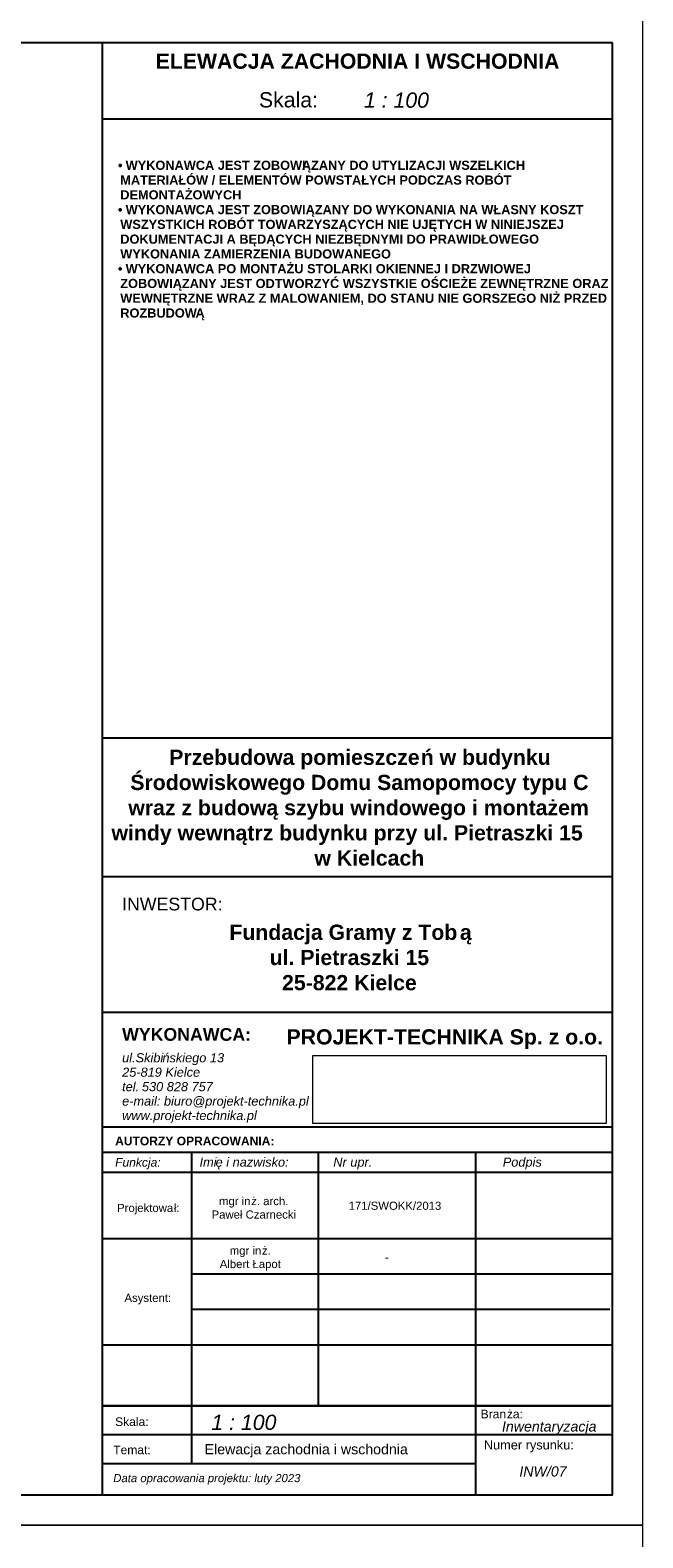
# Model space of a CAD drawing. Header units: millimetres. Extents: x 26456 to 42202, y 436 to 12316.
# Tile 8 of 36: x 32248 to 33456, y 3381 to 6351. Entities that reach past the tile are written whole.
import ezdxf

# ---------------------------------------------------------------- set-up
doc = ezdxf.new("R2010")
doc.units = ezdxf.units.MM
doc.layers.add('G-ANNO-TTLB', color=6, linetype='Continuous', lineweight=9)
doc.layers.add('G-ANNO-TTLB-MEDM', color=33, linetype='Continuous', lineweight=25)
doc.styles.add('Arial_10', font='arial.ttf', dxfattribs={"height": 0.25})
doc.styles.add('Arial_11', font='arial.ttf', dxfattribs={"height": 0.3})
doc.styles.add('Arial_12', font='arial.ttf', dxfattribs={"height": 0.2})
doc.styles.add('Arial_7', font='arial.ttf', dxfattribs={"height": 0.16})
doc.styles.add('Arial_8', font='arial.ttf', dxfattribs={"height": 0.18})
doc.styles.add('Arial_9', font='arial.ttf', dxfattribs={"height": 0.17})
doc.styles.add('Arial_B', font='arialbd.ttf', dxfattribs={"height": 0.3})
doc.styles.add('Arial_B_1', font='arialbd.ttf', dxfattribs={"height": 0.25})
doc.styles.add('Arial_B_2', font='arialbd.ttf', dxfattribs={"height": 0.17})
doc.styles.add('Arial_B_3', font='arialbd.ttf', dxfattribs={"height": 0.18})
doc.styles.add('Arial_I', font='ariali.ttf', dxfattribs={"height": 0.18})
doc.styles.add('Arial_I_1', font='ariali.ttf', dxfattribs={"height": 0.17})
doc.styles.add('Arial_I_2', font='ariali.ttf', dxfattribs={"height": 0.3})
doc.styles.add('Arial_I_3', font='ariali.ttf', dxfattribs={"height": 0.2})
doc.styles.add('Arial_I_4', font='ariali.ttf', dxfattribs={"height": 0.16})
picture_1 = doc.add_image_def('image1.jpg', size_in_pixel=(2192, 508))

msp = doc.modelspace()

# ---------------------------------------------------------------- linework, layer by layer
at = {"layer": 'G-ANNO-TTLB'}
msp.add_lwpolyline([(33456.1, 3406.5), (28456.1, 3406.5), (28456.1, 436.5), (33456.1, 436.5)], close=True, dxfattribs=at)
at = {"layer": 'G-ANNO-TTLB-MEDM'}
for p, q in [((32391.1, 3466.5), (32391.1, 6326.5)), ((32391.1, 6176.5), (33396.1, 6176.5)), ((32391.1, 4957.6), (33396.1, 4957.6)), ((32391.1, 4684.4), (33396.1, 4684.4)), ((32391.1, 4416.8), (33396.1, 4416.8)), ((32391.1, 4191.4), (33396.1, 4191.4)), ((32391.1, 4141.4), (33396.1, 4141.4)), ((32816, 4141.4), (32816, 3641.4)), ((33126, 4141.4), (33126, 3641.4)), ((33396.1, 4101.4), (32391.1, 4101.4)), ((32391.1, 3971.4), (33396.1, 3971.4)), ((32566.1, 3901.4), (33396.1, 3901.4)), ((33391.1, 3831.4), (32566.1, 3831.4)), ((32391.1, 3761.4), (33396.1, 3761.4)), ((33396.1, 3641.4), (32391.1, 3641.4)), ((32391.1, 3641.4), (33391.1, 3641.4)), ((32566.1, 3641.4), (32566.1, 3527.4)), ((33126, 3641.4), (33126, 3466.5)), ((33396.1, 3584.4), (32391.1, 3584.4)), ((33126, 3527.4), (32391.1, 3527.4))]:
    msp.add_line(p, q, dxfattribs=at)

# ---------------------------------------------------------------- texts
at = {"layer": 'G-ANNO-TTLB', "attachment_point": 1}
for s, insert, char_height, width, style in [('\\pxqc;ELEWACJA ZACHODNIA I WSCHODNIA', (32391.1, 6305.5), 30, 1005, 'Arial_B'), (' 1 : 100', (32894.6, 6228.7), 30, 173.165, 'Arial_I_2'), ('WYKONAWCA JEST ZOBOWI', (32436.5, 6094.3), 18, 420.886, 'Arial_B_3'), ('ĄZANY DO UTYLIZACJI WSZELKICH ', (32783.8, 6094.3), 18, 529.114, 'Arial_B_3'), ('\\fArial|b1|i0|c238|p34|;•', (32421.3, 6094.3), 18, 18.453, 'Arial_B_3'), ('MATERIAŁÓW / ELEMENTÓW POWSTAŁYCH PODCZAS ROBÓT ', (32425.9, 6065.2), 18, 924.346, 'Arial_B_3'), ('DEMONTAŻOWYCH', (32425.9, 6036.1), 18, 284.599, 'Arial_B_3'), ('\\fArial|b1|i0|c238|p34|;•', (32421.3, 6007), 18, 18.453, 'Arial_B_3'), ('WYKONAWCA JEST ZOBOWIĄZANY DO WYKONANIA NA WŁASNY KOSZT ', (32436.5, 6007), 18, 1079.071, 'Arial_B_3'), ('WSZYSTKICH ROBÓT TOWARZYSZĄCYCH NIE UJĘTYCH W\xa0NINIEJSZEJ ', (32425.9, 5977.9), 18, 1045.4, 'Arial_B_3'), ('DOKUMENTACJI A BĘDĄCYCH NIEZBĘDNYMI DO PRAWIDŁOWEGO ', (32425.9, 5948.8), 18, 986.076, 'Arial_B_3'), ('WYKONANIA ZAMIERZENIA BUDOWANEGO', (32425.9, 5919.7), 18, 631.73, 'Arial_B_3'), ('\\fArial|b1|i0|c238|p34|;•', (32421.3, 5890.6), 18, 18.453, 'Arial_B_3'), ('WYKONAWCA PO MONTAŻU STOLARKI OKIENNEJ I DRZWIOWEJ ', (32436.5, 5890.6), 18, 954.008, 'Arial_B_3'), ('ZOBOWIĄZANY JEST ODTWORZYĆ WSZYSTKIE OŚCIEŻE ZEWNĘTRZNE ORAZ ', (32425.9, 5861.5), 18, 1151.223, 'Arial_B_3'), ('WEWNĘTRZNE WRAZ Z MALOWANIEM, DO STANU NIE GORSZEGO NIŻ PRZED ', (32425.9, 5832.4), 18, 1145.611, 'Arial_B_3'), ('ROZBUDOW', (32425.9, 5803.3), 18, 179.578, 'Arial_B_3'), ('\\fArial|b1|i0|c238|p34|;Ą', (32574.1, 5803.3), 18, 21.646, 'Arial_B_3'), ('Przebudowa pomieszcze', (32522.3, 4934.2), 30, 607.679, 'Arial_B'), ('ń w budynku', (33018.2, 4934.2), 30, 313.46, 'Arial_B'), ('Środowiskowego Domu Samopomocy typu C', (32445.6, 4884.6), 30, 1107.13, 'Arial_B'), ('wraz z budową szybu windowego i montażem', (32441.6, 4835), 30, 1116.751, 'Arial_B'), ('windy wewnątrz budynku przy ul. Pietraszki 15 ', (32408.5, 4785.4), 30, 1196.118, 'Arial_B'), ('w Kielcach', (32808.5, 4735.8), 30, 212.447, 'Arial_B'), ('INWESTOR:', (32429.5, 4642.5), 25, 242.11, 'Arial_10'), ('Fundacja Gramy z Tob', (32640.9, 4589.5), 30, 550.759, 'Arial_B'), ('\\fArial|b1|i0|c238|p34|;ą', (33095.3, 4589.5), 30, 28.861, 'Arial_B'), ('ul. Pietraszki 15', (32720.3, 4539.8), 30, 388.017, 'Arial_B'), ('25-822 Kielce', (32744.8, 4490.2), 30, 327.89, 'Arial_B'), ('WYKONAWCA:', (32429.5, 4385.7), 25, 303.84, 'Arial_B_1'), ('ul.Skibi', (32429.5, 4336.2), 18, 96.203, 'Arial_I'), ('ńskiego 13', (32508.9, 4336.2), 18, 145.907, 'Arial_I'), ('25-819 Kielce', (32429.5, 4307.8), 18, 183.586, 'Arial_I'), ('tel. ', (32429.5, 4279.3), 18, 47.3, 'Arial_I'), ('530 828 757', (32468.5, 4279.3), 18, 167.553, 'Arial_I'), ('e-mail: biuro@projekt-technika.pl', (32429.5, 4250.9), 18, 435.316, 'Arial_I'), ('www.projekt-technika.pl', (32429.5, 4222.5), 18, 313.46, 'Arial_I'), ('AUTORZY OPRACOWANIA:', (32415.7, 4171.8), 17, 395.232, 'Arial_B_2'), ('Funkcja:', (32415.7, 4129.7), 17, 113.84, 'Arial_I_1'), ('Imi', (32582.1, 4130.7), 18, 38.481, 'Arial_I'), ('ę i nazwisko:', (32613.8, 4130.7), 18, 169.958, 'Arial_I'), ('Nr upr.', (32845.8, 4130.7), 18, 90.591, 'Arial_I'), ('Podpis', (33179.9, 4130.7), 18, 92.194, 'Arial_I'), (' 1 : 100', (32593.8, 3624.1), 30, 173.165, 'Arial_I_2'), ('Bran', (33136.3, 3633.9), 17, 62.532, 'Arial_9'), ('ża:', (33187.9, 3633.9), 17, 38.481, 'Arial_9'), ('Skala:', (32415.7, 3618.8), 17, 80.97, 'Arial_9'), ('Inwentaryzacja', (33178.3, 3610.9), 20, 185.19, 'Arial_I_3'), ('Numer rysunku:', (33142.6, 3573.6), 18, 208.439, 'Arial_8'), ('Temat:', (32412, 3563.3), 17, 91.392, 'Arial_9'), ('INW/07', (33212.6, 3522.3), 20, 145.907, 'Arial_I_3')]:
    msp.add_mtext(s, dxfattribs=dict(at, insert=insert, char_height=char_height, width=width, style=style))
at = {"layer": 'G-ANNO-TTLB', "attachment_point": 1, "bg_fill": 3, "box_fill_scale": 1.25, "bg_fill_color": 256, "bg_fill_true_color": 13158600, "bg_fill_transparency": 0}
for s, insert, char_height, width, style in [('Skala:', (32699.2, 6229.3), 30, 144.304, 'Arial_11'), ('PROJEKT-TECHNIKA Sp. z o.o.', (32753.5, 4383.4), 30, 765.612, 'Arial_B'), ('Projektowa', (32419.6, 4039.4), 16, 135.485, 'Arial_7'), ('mgr in', (32620.5, 4052.9), 16, 76.962, 'Arial_7'), ('171/SWOKK/2013', (32876.1, 4043.7), 16, 228.481, 'Arial_7'), ('mgr in', (32641.7, 3955.4), 16, 76.962, 'Arial_7'), ('\\fArial|b0|i0|c238|p34|;-', (32947.6, 3942.1), 16, 9.62, 'Arial_7'), ('Asystent:', (32434.2, 3862.3), 16, 114.641, 'Arial_7'), ('Data opracowania projektu: luty 2023', (32412, 3507.2), 16, 460.169, 'Arial_I_4')]:
    msp.add_mtext(s, dxfattribs=dict(at, insert=insert, char_height=char_height, width=width, style=style))

# ---------------------------------------------------------------- next in the draw order: texts
for s, insert, char_height, width, style in [('ł:', (32531.4, 4039.4), 16, 14.43, 'Arial_7'), ('ż. arch.', (32684, 4052.9), 16, 91.392, 'Arial_7'), ('ż.', (32705.2, 3955.4), 16, 21.646, 'Arial_7'), ('Elewacja zachodnia i wschodnia', (32592.1, 3566.1), 20, 464.592, 'Arial_12')]:
    msp.add_mtext(s, dxfattribs=dict(at, insert=insert, char_height=char_height, width=width, style=style))

# ---------------------------------------------------------------- next in the draw order: pictures from other files: only their frames are drawn
at = {"layer": 'G-ANNO-TTLB', "color": 7, "true_color": 0xffffff}
image = msp.add_image(picture_1, insert=(32805.2, 4197.5), size_in_units=(578.6, 134.1), dxfattribs=at)
image.dxf.flags = 7

# ---------------------------------------------------------------- next in the draw order: linework, layer by layer
at = {"layer": 'G-ANNO-TTLB-MEDM'}
msp.add_line((32566.1, 4141.4), (32566.1, 3641.4), dxfattribs=at)

# ---------------------------------------------------------------- next in the draw order: texts
at = {"layer": 'G-ANNO-TTLB', "char_height": 16, "attachment_point": 1, "style": 'Arial_7', "bg_fill": 3, "box_fill_scale": 1.25, "bg_fill_color": 256, "bg_fill_true_color": 13158600, "bg_fill_transparency": 0}
for s, insert, width in [('Paweł Czarnecki', (32605.9, 4026.4), 203.629), ('Albert Łapot', (32621.9, 3928.9), 146.709)]:
    msp.add_mtext(s, dxfattribs=dict(at, insert=insert, width=width))

# ---------------------------------------------------------------- next in the draw order: linework, layer by layer
at = {"layer": 'G-ANNO-TTLB'}
msp.add_lwpolyline([(33456.1, 6376.5), (27456.1, 6376.5), (27456.1, 3406.5), (33456.1, 3406.5)], close=True, dxfattribs=at)
at = {"layer": 'G-ANNO-TTLB-MEDM'}
msp.add_lwpolyline([(33396.1, 6326.5), (27516.1, 6326.5), (27516.1, 3466.5), (33396.1, 3466.5)], close=True, dxfattribs=at)

doc.saveas('drawing.dxf')
